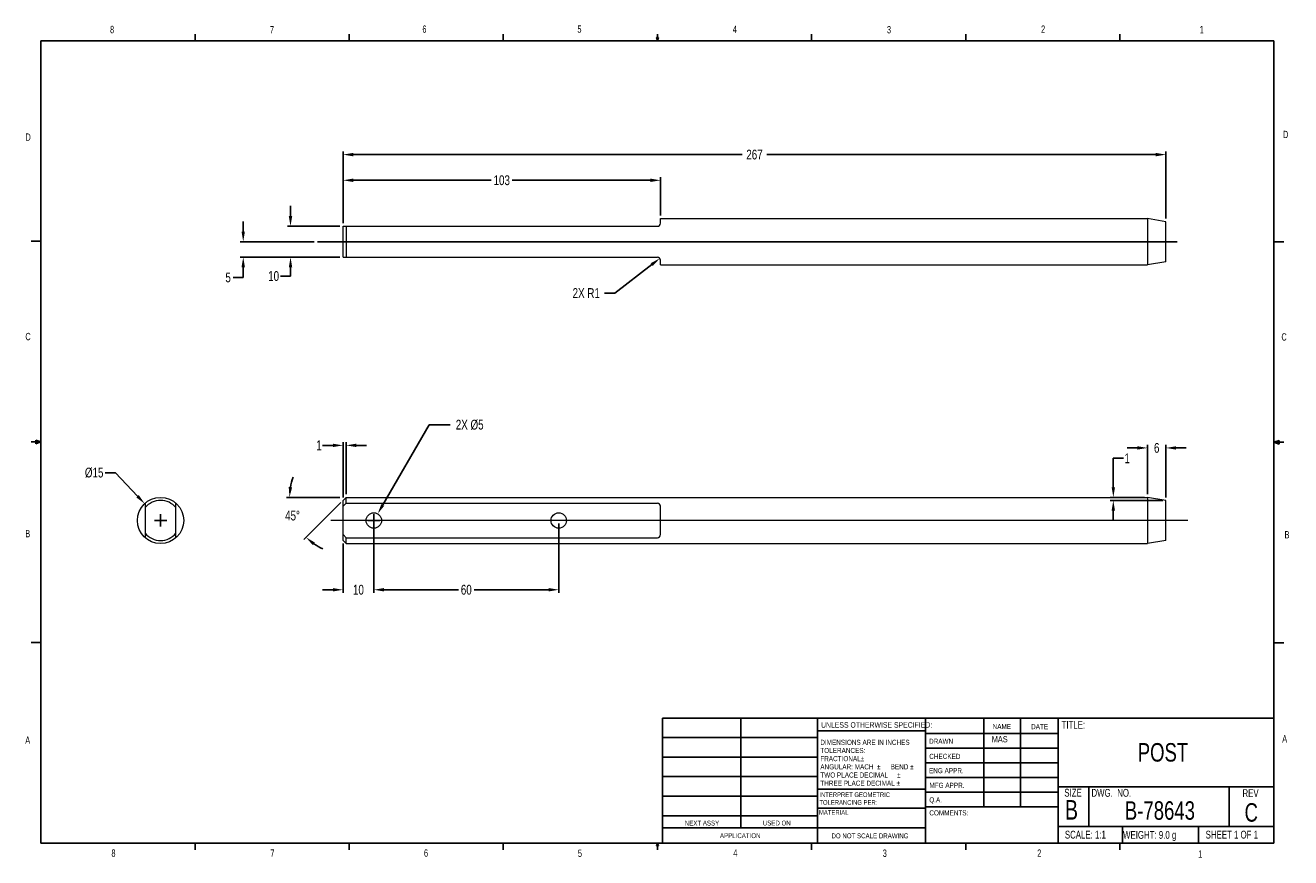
# Model space of a CAD drawing. Header units: millimetres. Extents: x 11 to 421, y 5 to 275.
import ezdxf
from ezdxf.enums import TextEntityAlignment as Align
from ezdxf.lldxf.tags import DXFTag

# ---------------------------------------------------------------- set-up
doc = ezdxf.new("R2010")
doc.units = ezdxf.units.MM
doc.header["$PDSIZE"] = -1
for name, color, linetype in [('CENTERLINE', 5, 'CENTERX2'), ('DIM', 2, 'Continuous'), ('TITLEBLOCK', 6, 'Continuous')]:
    doc.layers.add(name, color=color, linetype=linetype)
doc.layers.add('OBJECT', color=4, linetype='Continuous', lineweight=15)
doc.styles.add('SLDTEXTSTYLE0', font='TXT', dxfattribs={"width": 0.75})
tags = doc.linetypes.add('CENTERX2', pattern=[20.32, 12.7, -2.54, 2.54, -2.54]).pattern_tags.tags
tags[10:11] = [DXFTag(74, 4), DXFTag(75, 0), DXFTag(340, '0'), DXFTag(46, 1.0), DXFTag(50, 0.0), DXFTag(44, 0.0), DXFTag(45, 0.0)]
tags[8:9] = [DXFTag(74, 4), DXFTag(75, 0), DXFTag(340, '0'), DXFTag(46, 1.0), DXFTag(50, 0.0), DXFTag(44, 0.0), DXFTag(45, 0.0)]
tags[6:7] = [DXFTag(74, 4), DXFTag(75, 0), DXFTag(340, '0'), DXFTag(46, 1.0), DXFTag(50, 0.0), DXFTag(44, 0.0), DXFTag(45, 0.0)]
tags[4:5] = [DXFTag(74, 4), DXFTag(75, 0), DXFTag(340, '0'), DXFTag(46, 1.0), DXFTag(50, 0.0), DXFTag(44, 0.0), DXFTag(45, 0.0)]
doc.dimstyles.new('SLDDIMSTYLE0', dxfattribs={"dimtxt": 3.175, "dimasz": 3.302, "dimexe": 1, "dimexo": 1, "dimgap": 0.79375, "dimtad": 0, "dimtih": 1, "dimtoh": 1, "dimrnd": 1e-09, "dimzin": 12, "dimdsep": 46, "dimtxsty": 'SLDTEXTSTYLE0', "dimsah": 1, "dimcen": 2, "dimadec": 0, "dimazin": 0, "dimtfac": 1, "dimtofl": 0, "dimtmove": 0, "dimatfit": 3, "dimfxl": 1, "dimtolj": 1, "dimtzin": 12, "dimarcsym": 0})

# ---------------------------------------------------------------- blocks, each defined once
blk = doc.blocks.new('*D2')
at = {"color": 0, "linetype": 'ByBlock', "lineweight": -2}
for p, q in [((126.81, 119.69), (141.81, 145.69)), ((141.81, 145.69), (148.65, 145.69)), ((123.91, 116.67), (123.91, 112.67)), ((121.91, 114.67), (125.91, 114.67))]:
    blk.add_line(p, q, dxfattribs=at)
at = {"color": 0, "linetype": 'ByBlock'}
blk.add_solid([(125.16, 116.83), (127.28, 119.42), (126.33, 119.97)], dxfattribs=at)
at = {"layer": 'DEFPOINTS', "color": 0, "linetype": 'ByBlock'}
for p in [(125.16, 116.83), (122.66, 112.5)]:
    blk.add_point(p, dxfattribs=at)
at = {"color": 0, "linetype": 'ByBlock', "insert": (155.01, 145.69), "char_height": 3.175, "attachment_point": 5, "style": 'SLDTEXTSTYLE0'}
blk.add_mtext('2X %%c5', dxfattribs=at)
blk = doc.blocks.new('*D3')
at = {"color": 0, "linetype": 'ByBlock', "lineweight": -2}
for p, q in [((371.61, 138.2), (368.3, 138.2)), ((374.91, 123.17), (374.91, 139.2)), ((380.91, 122.17), (380.91, 139.2)), ((384.21, 138.2), (387.51, 138.2))]:
    blk.add_line(p, q, dxfattribs=at)
at = {"color": 0, "linetype": 'ByBlock'}
for points in [[(374.91, 138.2), (371.61, 138.75), (371.61, 137.65)], [(380.91, 138.2), (384.21, 138.75), (384.21, 137.65)]]:
    blk.add_solid(points, dxfattribs=at)
at = {"layer": 'DEFPOINTS', "color": 0, "linetype": 'ByBlock'}
for p in [(374.91, 122.17), (380.91, 121.17)]:
    blk.add_point(p, dxfattribs=at)
at = {"color": 0, "linetype": 'ByBlock', "insert": (377.91, 138.2), "char_height": 3.17, "attachment_point": 5, "style": 'SLDTEXTSTYLE0'}
blk.add_mtext('6', dxfattribs=at)
blk = doc.blocks.new('*D4')
at = {"color": 0, "linetype": 'ByBlock', "lineweight": -2}
for p, q in [((363.83, 125.47), (363.83, 134.83)), ((363.83, 134.83), (367.13, 134.83)), ((373.91, 122.17), (362.83, 122.17)), ((379.91, 121.17), (362.83, 121.17)), ((363.83, 117.87), (363.83, 114.56))]:
    blk.add_line(p, q, dxfattribs=at)
at = {"color": 0, "linetype": 'ByBlock'}
for points in [[(363.83, 122.17), (364.38, 125.47), (363.28, 125.47)], [(363.83, 121.17), (364.38, 117.87), (363.28, 117.87)]]:
    blk.add_solid(points, dxfattribs=at)
at = {"layer": 'DEFPOINTS', "color": 0, "linetype": 'ByBlock'}
for p in [(374.91, 122.17), (380.91, 121.17)]:
    blk.add_point(p, dxfattribs=at)
at = {"color": 0, "linetype": 'ByBlock', "insert": (368.32, 134.83), "char_height": 3.17, "attachment_point": 5, "style": 'SLDTEXTSTYLE0'}
blk.add_mtext('1', dxfattribs=at)
blk = doc.blocks.new('*D5')
at = {"color": 0, "linetype": 'ByBlock', "lineweight": -2}
for p, q in [((113.91, 122.17), (113.91, 140.03)), ((114.91, 123.17), (114.91, 140.03)), ((110.61, 139.03), (107.3, 139.03)), ((118.21, 139.03), (121.51, 139.03))]:
    blk.add_line(p, q, dxfattribs=at)
at = {"color": 0, "linetype": 'ByBlock'}
for points in [[(113.91, 139.03), (110.61, 139.58), (110.61, 138.48)], [(114.91, 139.03), (118.21, 139.58), (118.21, 138.48)]]:
    blk.add_solid(points, dxfattribs=at)
at = {"layer": 'DEFPOINTS', "color": 0, "linetype": 'ByBlock'}
for p in [(113.91, 121.17), (114.91, 122.17)]:
    blk.add_point(p, dxfattribs=at)
at = {"color": 0, "linetype": 'ByBlock', "insert": (106.12, 139.03), "char_height": 3.17, "attachment_point": 5, "style": 'SLDTEXTSTYLE0'}
blk.add_mtext('1', dxfattribs=at)
blk = doc.blocks.new('*D6')
at = {"color": 0, "linetype": 'ByBlock', "lineweight": -2}
for p, q in [((40.05, 130.15), (36.75, 130.15)), ((47.28, 122.51), (40.05, 130.15)), ((54.71, 116.67), (54.71, 112.67)), ((52.71, 114.67), (56.71, 114.67))]:
    blk.add_line(p, q, dxfattribs=at)
at = {"color": 0, "linetype": 'ByBlock'}
blk.add_solid([(49.56, 120.11), (47.68, 122.89), (46.89, 122.13)], dxfattribs=at)
at = {"layer": 'DEFPOINTS', "color": 0, "linetype": 'ByBlock'}
for p in [(49.56, 120.11), (59.87, 109.22)]:
    blk.add_point(p, dxfattribs=at)
at = {"color": 0, "linetype": 'ByBlock', "insert": (33.17, 130.15), "char_height": 3.175, "attachment_point": 5, "style": 'SLDTEXTSTYLE0'}
blk.add_mtext('%%c15', dxfattribs=at)
blk = doc.blocks.new('*D7')
at = {"color": 0, "linetype": 'ByBlock', "lineweight": -2}
for p, q in [((112.91, 122.17), (95.55, 122.17)), ((113.2, 120.46), (101.22, 108.48))]:
    blk.add_line(p, q, dxfattribs=at)
for start, end in [(159.2804, 169.6826), (235.3174, 245.7196)]:
    blk.add_arc((114.91, 122.17), 18.36, start, end, dxfattribs=at)
at = {"color": 0, "linetype": 'ByBlock'}
for points in [[(96.55, 122.17), (96.29, 125.51), (97.39, 125.41)], [(101.92, 109.18), (104.81, 107.49), (104.11, 106.65)]]:
    blk.add_solid(points, dxfattribs=at)
at = {"layer": 'DEFPOINTS', "color": 0, "linetype": 'ByBlock'}
for p in [(113.91, 122.17), (113.91, 121.17), (114.91, 122.17), (114.91, 122.17)]:
    blk.add_point(p, dxfattribs=at)
at = {"color": 0, "linetype": 'ByBlock', "insert": (97.53, 116.24), "char_height": 3.175, "attachment_point": 5, "style": 'SLDTEXTSTYLE0'}
blk.add_mtext('\\A1;45%%d', dxfattribs=at)
blk = doc.blocks.new('*D8')
at = {"color": 0, "linetype": 'ByBlock', "lineweight": -2}
for p, q in [((214.08, 197.69), (202.08, 188.44)), ((202.08, 188.44), (198.78, 188.44))]:
    blk.add_line(p, q, dxfattribs=at)
at = {"color": 0, "linetype": 'ByBlock'}
blk.add_solid([(216.7, 199.7), (214.42, 197.25), (213.75, 198.12)], dxfattribs=at)
at = {"layer": 'DEFPOINTS', "color": 0, "linetype": 'ByBlock'}
for p in [(215.91, 199.09), (216.7, 199.7)]:
    blk.add_point(p, dxfattribs=at)
at = {"color": 0, "linetype": 'ByBlock', "insert": (192.83, 188.44), "char_height": 3.175, "attachment_point": 5, "style": 'SLDTEXTSTYLE0'}
blk.add_mtext('2X R1', dxfattribs=at)
blk = doc.blocks.new('*D9')
at = {"color": 0, "linetype": 'ByBlock', "lineweight": -2}
for p, q in [((113.91, 211.09), (113.91, 226.02)), ((216.91, 213.59), (216.91, 226.02)), ((117.21, 225.02), (162.03, 225.02)), ((213.61, 225.02), (168.79, 225.02))]:
    blk.add_line(p, q, dxfattribs=at)
at = {"color": 0, "linetype": 'ByBlock'}
for points in [[(113.91, 225.02), (117.21, 224.47), (117.21, 225.57)], [(216.91, 225.02), (213.61, 224.47), (213.61, 225.57)]]:
    blk.add_solid(points, dxfattribs=at)
at = {"layer": 'DEFPOINTS', "color": 0, "linetype": 'ByBlock'}
for p in [(113.91, 210.09), (216.91, 212.59)]:
    blk.add_point(p, dxfattribs=at)
at = {"color": 0, "linetype": 'ByBlock', "insert": (165.41, 225.02), "char_height": 3.175, "attachment_point": 5, "style": 'SLDTEXTSTYLE0'}
blk.add_mtext('103', dxfattribs=at)
blk = doc.blocks.new('*D10')
at = {"color": 0, "linetype": 'ByBlock', "lineweight": -2}
for p, q in [((113.91, 211.09), (113.91, 234.35)), ((380.91, 212.59), (380.91, 234.35)), ((117.21, 233.35), (243.44, 233.35)), ((377.61, 233.35), (251.38, 233.35))]:
    blk.add_line(p, q, dxfattribs=at)
at = {"color": 0, "linetype": 'ByBlock'}
for points in [[(113.91, 233.35), (117.21, 232.8), (117.21, 233.9)], [(380.91, 233.35), (377.61, 232.8), (377.61, 233.9)]]:
    blk.add_solid(points, dxfattribs=at)
at = {"layer": 'DEFPOINTS', "color": 0, "linetype": 'ByBlock'}
for p in [(113.91, 210.09), (380.91, 211.59)]:
    blk.add_point(p, dxfattribs=at)
at = {"color": 0, "linetype": 'ByBlock', "insert": (247.41, 233.35), "char_height": 3.175, "attachment_point": 5, "style": 'SLDTEXTSTYLE0'}
blk.add_mtext('267', dxfattribs=at)
blk = doc.blocks.new('*D11')
at = {"color": 0, "linetype": 'ByBlock', "lineweight": -2}
for p, q in [((81.54, 208.39), (81.54, 211.7)), ((104.59, 205.09), (80.54, 205.09)), ((112.91, 200.09), (80.54, 200.09)), ((81.54, 193.49), (78.23, 193.49)), ((81.54, 196.79), (81.54, 193.49))]:
    blk.add_line(p, q, dxfattribs=at)
at = {"color": 0, "linetype": 'ByBlock'}
for points in [[(81.54, 205.09), (80.98, 208.39), (82.09, 208.39)], [(81.54, 200.09), (80.98, 196.79), (82.09, 196.79)]]:
    blk.add_solid(points, dxfattribs=at)
at = {"layer": 'DEFPOINTS', "color": 0, "linetype": 'ByBlock'}
for p in [(105.59, 205.09), (113.91, 200.09)]:
    blk.add_point(p, dxfattribs=at)
at = {"color": 0, "linetype": 'ByBlock', "insert": (76.64, 193.49), "char_height": 3.17, "attachment_point": 5, "style": 'SLDTEXTSTYLE0'}
blk.add_mtext('5', dxfattribs=at)
blk = doc.blocks.new('*D12')
at = {"color": 0, "linetype": 'ByBlock', "lineweight": -2}
for p, q in [((96.88, 213.39), (96.88, 216.7)), ((112.91, 210.09), (95.88, 210.09)), ((112.91, 200.09), (95.88, 200.09)), ((96.88, 193.94), (93.58, 193.94)), ((96.88, 196.79), (96.88, 193.94))]:
    blk.add_line(p, q, dxfattribs=at)
at = {"color": 0, "linetype": 'ByBlock'}
for points in [[(96.88, 210.09), (97.43, 213.39), (96.33, 213.39)], [(96.88, 200.09), (97.43, 196.79), (96.33, 196.79)]]:
    blk.add_solid(points, dxfattribs=at)
at = {"layer": 'DEFPOINTS', "color": 0, "linetype": 'ByBlock'}
for p in [(113.91, 210.09), (113.91, 200.09)]:
    blk.add_point(p, dxfattribs=at)
at = {"color": 0, "linetype": 'ByBlock', "insert": (91.4, 193.94), "char_height": 3.175, "attachment_point": 5, "style": 'SLDTEXTSTYLE0'}
blk.add_mtext('10', dxfattribs=at)
blk = doc.blocks.new('TITLEBLOCK-B')
at = {"layer": 'TITLEBLOCK'}
for p, q in [((65.91, 270.31), (65.91, 272.46)), ((115.91, 270.31), (115.91, 272.46)), ((165.92, 270.31), (165.92, 272.46)), ((215.93, 270.31), (215.59, 271.37)), ((216.24, 271.37), (215.59, 271.37)), ((215.75, 271.37), (215.93, 270.31)), ((215.93, 270.31), (215.93, 272.46)), ((215.93, 270.31), (216.24, 271.37)), ((216.05, 271.37), (215.93, 270.31)), ((265.93, 270.31), (265.93, 272.46)), ((315.94, 270.31), (315.94, 272.46)), ((365.94, 270.31), (365.94, 272.46)), ((15.91, 270.31), (415.96, 270.31)), ((15.91, 270.31), (15.91, 9.96)), ((415.96, 9.96), (415.96, 270.31)), ((15.91, 205.22), (12.73, 205.22)), ((415.96, 205.11), (419.13, 205.11)), ((15.91, 140.13), (12.73, 140.13)), ((15.91, 140.13), (14.2, 140.74)), ((14.2, 140.74), (14.2, 139.56)), ((15.91, 140.13), (14.2, 140.36)), ((15.91, 140.13), (14.2, 139.56)), ((15.91, 140.13), (14.2, 139.87)), ((415.96, 140.02), (417.66, 140.63)), ((415.96, 140.02), (417.66, 140.25)), ((415.96, 140.02), (417.66, 139.45)), ((415.96, 140.02), (417.66, 139.76)), ((415.96, 140.02), (419.13, 140.02)), ((417.66, 140.63), (417.66, 139.45)), ((15.91, 75.05), (12.73, 75.05)), ((415.96, 74.94), (419.13, 74.94)), ((217.61, 50.53), (415.96, 50.53)), ((217.61, 9.96), (217.61, 50.53)), ((242.96, 50.53), (242.96, 14.94)), ((267.83, 9.96), (267.83, 50.53)), ((302.92, 50.53), (302.92, 9.96)), ((321.82, 50.33), (321.82, 21.75)), ((333.72, 50.33), (333.72, 21.75)), ((345.89, 50.53), (345.89, 9.96)), ((302.92, 46.41), (267.83, 46.41)), ((302.92, 45.57), (345.89, 45.57)), ((217.61, 44.28), (267.83, 44.28)), ((217.61, 37.93), (267.83, 37.93)), ((302.92, 40.8), (345.89, 40.8)), ((302.92, 36.04), (345.89, 36.04)), ((217.61, 31.58), (267.83, 31.58)), ((345.89, 31.28), (302.92, 31.28)), ((217.61, 25.23), (267.83, 25.23)), ((267.83, 27.52), (302.92, 27.52)), ((345.89, 26.52), (302.92, 26.52)), ((345.89, 28.24), (415.96, 28.24)), ((355.93, 28.24), (355.93, 15.37)), ((401.43, 28.24), (401.43, 15.37)), ((267.83, 21.3), (302.92, 21.3)), ((345.89, 21.75), (302.92, 21.75)), ((217.61, 18.88), (267.83, 18.88)), ((217.61, 14.94), (302.92, 14.94)), ((345.89, 15.37), (415.96, 15.37)), ((366.79, 15.37), (366.79, 9.96)), ((391.48, 15.37), (391.48, 9.96)), ((415.96, 9.96), (15.91, 9.96)), ((65.91, 9.96), (65.91, 7.8)), ((115.91, 9.96), (115.91, 7.8)), ((165.92, 9.96), (165.92, 7.8)), ((215.59, 9.08), (215.93, 9.96)), ((216.24, 9.08), (215.59, 9.08)), ((215.93, 9.96), (215.93, 7.8)), ((215.93, 9.96), (216.24, 9.08)), ((265.93, 9.96), (265.93, 7.8)), ((315.94, 9.96), (315.94, 7.8)), ((365.94, 9.96), (365.94, 7.8))]:
    blk.add_line(p, q, dxfattribs=at)
at = {"layer": 'TITLEBLOCK', "attachment_point": 1, "style": 'SLDTEXTSTYLE0'}
for s, insert, char_height in [('8', (38.33, 275.12), 2.38), ('6', (139.67, 275.25), 2.38), ('5', (189.96, 275.27), 2.38), ('4', (240.39, 275.23), 2.38), ('3', (290.39, 275.07), 2.38), ('2', (340.39, 275.24), 2.38), ('1', (391.86, 275.08), 2.38), ('7', (90.2, 275.05), 2.38), ('D', (10.89, 240.22), 2.38), ('D', (418.88, 241.07), 2.38), ('C', (10.85, 175.52), 2.38), ('C', (418.37, 175.39), 2.38), ('B', (10.83, 111.59), 2.38), ('B', (419.39, 111.23), 2.38), ('TITLE:', (347.05, 49.65), 2.54), ('UNLESS OTHERWISE SPECIFIED:', (269.01, 49.23), 1.778), ('NAME', (324.68, 48.66), 1.651), ('DATE', (337.17, 48.61), 1.651), ('A', (10.82, 44.6), 2.38), ('DIMENSIONS ARE IN INCHES', (268.77, 43.53), 1.651), ('DRAWN', (304.05, 43.86), 1.651), ('A', (418.64, 45.02), 2.38), ('TOLERANCES:', (268.77, 40.88), 1.651), ('FRACTIONAL', (268.77, 38.23), 1.651), ('%%p', (281.92, 38.23), 1.651), ('CHECKED', (304.11, 38.97), 1.651), ('ANGULAR: MACH', (268.77, 35.58), 1.651), ('TWO PLACE DECIMAL    ', (268.77, 32.92), 1.651), ('%%p', (287.15, 35.58), 1.651), ('     BEND ', (288.72, 35.58), 1.651), ('%%p', (293.65, 32.92), 1.651), ('%%p', (297.93, 35.58), 1.651), ('ENG APPR.', (304.03, 34.33), 1.651), ('THREE PLACE DECIMAL  ', (268.77, 30.27), 1.651), ('%%p', (293.51, 30.27), 1.651), ('MFG APPR.', (304.16, 29.58), 1.651), ('INTERPRET GEOMETRIC', (268.47, 26.47), 1.524), ('Q.A.', (304.12, 24.86), 1.651), ('SIZE', (347.94, 27.62), 2.54), ('DWG.  NO.', (356.74, 27.58), 2.54), ('REV', (405.74, 27.48), 2.54), ('TOLERANCING PER:', (268.47, 23.95), 1.524), ('MATERIAL', (268.34, 20.72), 1.524), ('COMMENTS:', (304.14, 20.64), 1.651), ('B', (348.14, 23.98), 6.35), ('NEXT ASSY', (224.8, 17.28), 1.587), ('USED ON', (250.11, 17.31), 1.587), ('APPLICATION', (236.21, 13.21), 1.5875), ('DO NOT SCALE DRAWING', (272.39, 13.15), 1.5875), ('SCALE: 1:1', (348.11, 14.02), 2.54), ('WEIGHT: 9.0 g', (367, 13.94), 2.54), ('SHEET 1 OF 1', (393.79, 14.03), 2.54), ('8', (38.78, 7.95), 2.38), ('7', (90.36, 7.96), 2.38), ('6', (140.18, 7.97), 2.38), ('5', (190.12, 7.89), 2.38), ('4', (240.54, 7.97), 2.38), ('3', (289.02, 7.92), 2.38), ('2', (339.15, 7.94), 2.38), ('1', (391.37, 7.65), 2.38)]:
    blk.add_mtext(s, dxfattribs=dict(at, insert=insert, char_height=char_height))
at = {"layer": 'TITLEBLOCK', "style": 'SLDTEXTSTYLE0', "width": 0.75}
for tag, height, p in [('DRAWN_BY', 2, (326.97, 43.7)), ('TITLE', 6, (379.94, 39.45)), ('DWG_NO', 6, (378.95, 20.58)), ('REV', 6, (408.58, 19.96))]:
    blk.add_attdef(tag, text='', height=height, dxfattribs=at).set_placement(p, align=Align.MIDDLE)
blk = doc.blocks.new('*D13')
at = {"color": 0, "linetype": 'ByBlock', "lineweight": -2}
for p, q in [((123.91, 113.67), (123.91, 91.19)), ((113.91, 107.17), (113.91, 91.19)), ((110.61, 92.19), (107.3, 92.19)), ((127.21, 92.19), (130.51, 92.19))]:
    blk.add_line(p, q, dxfattribs=at)
at = {"color": 0, "linetype": 'ByBlock'}
for points in [[(113.91, 92.19), (110.61, 91.64), (110.61, 92.74)], [(123.91, 92.19), (127.21, 91.64), (127.21, 92.74)]]:
    blk.add_solid(points, dxfattribs=at)
at = {"layer": 'DEFPOINTS', "color": 0, "linetype": 'ByBlock'}
for p in [(123.91, 114.67), (113.91, 108.17)]:
    blk.add_point(p, dxfattribs=at)
at = {"color": 0, "linetype": 'ByBlock', "insert": (118.91, 92.19), "char_height": 3.175, "attachment_point": 5, "style": 'SLDTEXTSTYLE0'}
blk.add_mtext('10', dxfattribs=at)
blk = doc.blocks.new('*D14')
at = {"color": 0, "linetype": 'ByBlock', "lineweight": -2}
for p, q in [((123.91, 113.67), (123.91, 91.19)), ((183.91, 113.67), (183.91, 91.19)), ((127.21, 92.19), (151.33, 92.19)), ((180.61, 92.19), (156.49, 92.19))]:
    blk.add_line(p, q, dxfattribs=at)
at = {"color": 0, "linetype": 'ByBlock'}
for points in [[(123.91, 92.19), (127.21, 91.64), (127.21, 92.74)], [(183.91, 92.19), (180.61, 91.64), (180.61, 92.74)]]:
    blk.add_solid(points, dxfattribs=at)
at = {"layer": 'DEFPOINTS', "color": 0, "linetype": 'ByBlock'}
for p in [(123.91, 114.67), (183.91, 114.67)]:
    blk.add_point(p, dxfattribs=at)
at = {"color": 0, "linetype": 'ByBlock', "insert": (153.91, 92.19), "char_height": 3.175, "attachment_point": 5, "style": 'SLDTEXTSTYLE0'}
blk.add_mtext('60', dxfattribs=at)

msp = doc.modelspace()

# ---------------------------------------------------------------- linework, layer by layer
at = {"layer": 'CENTERLINE'}
msp.add_line((105.588, 205.092), (384.547, 205.092), dxfattribs=at)
at = {"layer": 'CENTERLINE', "linetype": 'CENTERX2', "lineweight": 0}
msp.add_line((388.012, 114.669), (109.908, 114.669), dxfattribs=at)
at = {"layer": 'OBJECT'}
for p, q in [((113.908, 200.092), (113.908, 210.092)), ((113.908, 210.092), (215.908, 210.092)), ((114.908, 210.092), (114.908, 200.092)), ((216.908, 212.592), (374.908, 212.592)), ((216.908, 211.092), (216.908, 212.592)), ((380.908, 211.592), (374.908, 212.592)), ((374.908, 212.592), (374.908, 197.592)), ((380.908, 198.592), (380.908, 211.592)), ((113.908, 200.092), (215.908, 200.092)), ((216.908, 197.592), (216.908, 199.092)), ((216.908, 197.592), (374.908, 197.592)), ((380.908, 198.592), (374.908, 197.592)), ((49.713, 120.259), (49.713, 109.078)), ((59.713, 109.078), (59.713, 120.259)), ((113.908, 121.169), (114.908, 122.169)), ((113.908, 108.169), (113.908, 121.169)), ((114.908, 120.259), (113.908, 119.259)), ((114.908, 122.169), (374.908, 122.169)), ((114.908, 120.259), (114.908, 122.169)), ((114.908, 120.259), (215.908, 120.259)), ((216.908, 110.078), (216.908, 119.259)), ((380.908, 121.169), (374.908, 122.169)), ((374.908, 122.169), (374.908, 107.169)), ((380.908, 108.169), (380.908, 121.169)), ((114.908, 109.078), (113.908, 110.078)), ((113.908, 108.169), (114.908, 107.169)), ((114.908, 107.169), (114.908, 109.078)), ((114.908, 109.078), (215.908, 109.078)), ((114.908, 107.169), (374.908, 107.169)), ((380.908, 108.169), (374.908, 107.169))]:
    msp.add_line(p, q, dxfattribs=at)
for centre, radius in [((54.713, 114.669), 7.5), ((123.908, 114.669), 2.5), ((183.908, 114.669), 2.5)]:
    msp.add_circle(centre, radius, dxfattribs=at)
for centre, radius, start, end in [((215.908, 211.092), 1, 270, 0), ((215.908, 199.092), 1, 0, 90), ((54.713, 114.669), 6.5, 39.71514, 140.28486), ((215.908, 119.259), 1, 0, 90), ((54.713, 114.669), 6.5, 219.71514, 320.28486), ((215.908, 110.078), 1, 270, 0)]:
    msp.add_arc(centre, radius, start, end, dxfattribs=at)

# ---------------------------------------------------------------- block references
at = {"layer": 'DIM'}
msp.add_blockref('TITLEBLOCK-B', (0, 0), dxfattribs=at).add_auto_attribs({'TITLE': 'POST', 'REV': 'C', 'DWG_NO': 'B-78643', 'DRAWN_BY': 'MAS'})

# ---------------------------------------------------------------- dimensions: what is measured, and where the dimension line sits
for base, p1, p2, picture, middle in [((380.908, 233.35), (113.908, 210.092), (380.908, 211.592), '*D10', (247.408, 233.35)), ((216.908, 225.016), (113.908, 210.092), (216.908, 212.592), '*D9', (165.408, 225.016)), ((113.908, 139.031), (114.908, 122.169), (113.908, 121.169), '*D5', (106.117, 139.031)), ((374.908, 138.203), (380.908, 121.169), (374.908, 122.169), '*D3', (377.908, 138.203)), ((123.908, 92.194), (113.908, 108.169), (123.908, 114.669), '*D13', (118.908, 92.194)), ((183.908, 92.194), (123.908, 114.669), (183.908, 114.669), '*D14', (153.908, 92.194))]:
    dim = msp.add_linear_dim(base=base, p1=p1, p2=p2, dimstyle='SLDDIMSTYLE0', dxfattribs=at)
    dim.commit()
    dim.dimension.update_dxf_attribs({"geometry": picture, "text_midpoint": middle})
for base, p1, p2, picture, middle in [((96.884, 210.092), (113.908, 200.092), (113.908, 210.092), '*D12', (91.395, 193.944)), ((81.535, 200.092), (105.588, 205.092), (113.908, 200.092), '*D11', (76.642, 193.488)), ((363.83, 122.169), (380.908, 121.169), (374.908, 122.169), '*D4', (368.319, 134.826))]:
    dim = msp.add_linear_dim(base=base, p1=p1, p2=p2, angle=90, dimstyle='SLDDIMSTYLE0', dxfattribs=at)
    dim.commit()
    dim.dimension.update_dxf_attribs({"geometry": picture, "text_midpoint": middle})
dim = msp.add_radius_dim(center=(215.908, 199.092), mpoint=(216.7, 199.702), text='2X <>', dimstyle='SLDDIMSTYLE0', dxfattribs=at)
dim.commit()
dim.dimension.update_dxf_attribs({"geometry": '*D8', "text_midpoint": (192.828, 188.441)})
dim = msp.add_diameter_dim_2p(p1=(122.658, 112.503), p2=(125.157, 116.834), text='2X <>', dimstyle='SLDDIMSTYLE0', override={"dimtofl": 0}, dxfattribs=at)
dim.commit()
dim.dimension.update_dxf_attribs({"geometry": '*D2', "text_midpoint": (155.008, 145.69)})
dim = msp.add_diameter_dim_2p(p1=(59.87, 109.223), p2=(49.555, 120.114), dimstyle='SLDDIMSTYLE0', dxfattribs=at)
dim.commit()
dim.dimension.update_dxf_attribs({"geometry": '*D6', "text_midpoint": (33.17, 130.147)})
dim = msp.add_angular_dim_2l(base=(97.687, 115.797), line1=((114.908, 122.169), (113.908, 122.169)), line2=((113.908, 121.169), (114.908, 122.169)), dimstyle='SLDDIMSTYLE0', dxfattribs=at)
dim.commit()
dim.dimension.update_dxf_attribs({"geometry": '*D7', "text_midpoint": (97.53, 116.239)})

doc.saveas('drawing.dxf')
